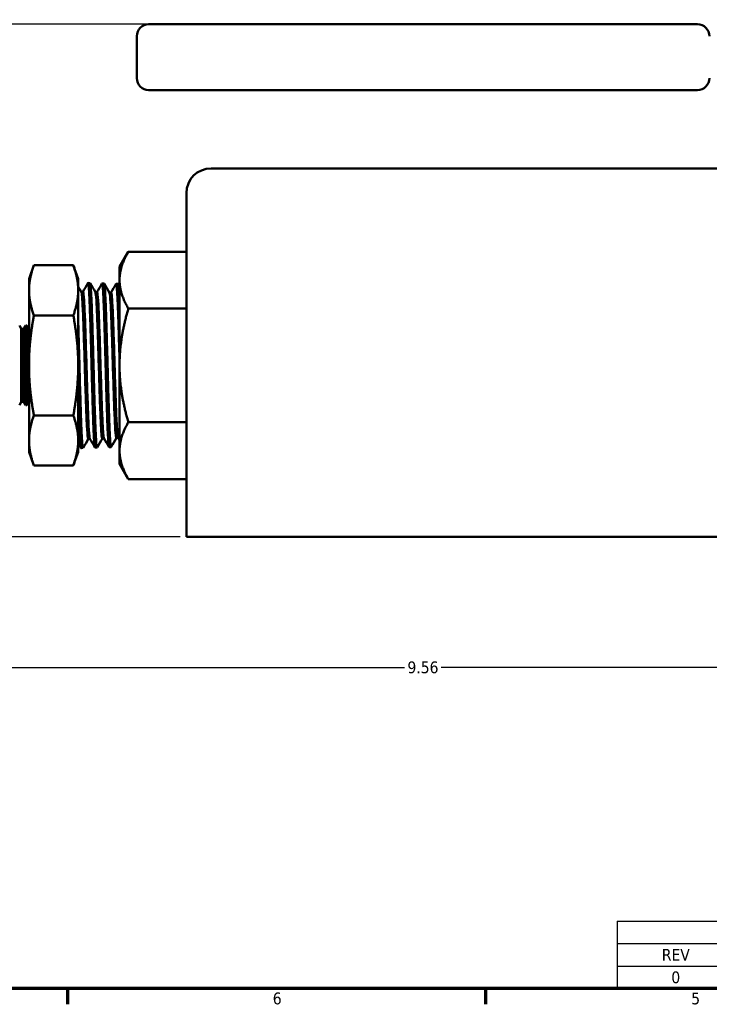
# Model space of a CAD drawing. Header units: inches. Extents: x 0.1 to 17, y 0.3 to 10.7.
# Tile 15 of 74: x 4 to 7.5, y 0.4 to 5.4. Entities that reach past the tile are written whole.
import ezdxf

# ---------------------------------------------------------------- set-up
doc = ezdxf.new("R2010")
doc.units = ezdxf.units.IN
doc.header["$LTSCALE"] = 0.5
doc.header["$MEASUREMENT"] = 0
for name, color, linetype, lineweight in [('Border (ANSI)', 7, 'Continuous', 70), ('Dimension (ANSI)', 7, 'Continuous', 25), ('Symbol (ANSI)', 7, 'Continuous', 25), ('Visible (ANSI)', 7, 'Continuous', 50)]:
    doc.layers.add(name, color=color, linetype=linetype, lineweight=lineweight)
doc.styles.add('Note Text (ANSI)', font='tahoma.ttf')
doc.dimstyles.new('Default (ANSI)', dxfattribs={"dimscale": 0.5, "dimtxt": 0.12, "dimasz": 0.098425, "dimexe": 0.125, "dimexo": 0.0625, "dimgap": 0.031496, "dimtad": 0, "dimtih": 1, "dimtoh": 1, "dimrnd": 1e-08, "dimzin": 4, "dimdsep": 46, "dimtxsty": 'Note Text (ANSI)', "dimcen": 0.09, "dimdle": 0.393701, "dimclrd": 256, "dimclre": 256, "dimclrt": 256, "dimadec": 0, "dimazin": 1, "dimtfac": 1, "dimtofl": 0, "dimtmove": 0, "dimatfit": 3, "dimfxl": 1, "dimtolj": 1, "dimtzin": 4, "dimlwd": -1, "dimlwe": -1, "dimarcsym": 0})

# ---------------------------------------------------------------- blocks, each defined once
blk = doc.blocks.new('Borders Default Border')
at = {"layer": 'Border (ANSI)'}
for p, q in [((8.5, 1), (8.5, 0.84)), ((12.75, 1), (12.75, 0.84))]:
    blk.add_line(p, q, dxfattribs=at)
at = {"layer": 'Border (ANSI)', "flags": 128}
blk.add_lwpolyline([(0.5, 1), (0.5, 21), (33.5, 21), (33.5, 1), (0.5, 1)], dxfattribs=at)
at = {"layer": 'Border (ANSI)', "char_height": 0.12, "attachment_point": 7, "style": 'Note Text (ANSI)'}
for s, insert in [('6', (10.5867, 0.8375)), ('5', (14.8399, 0.8375))]:
    blk.add_mtext(s, dxfattribs=dict(at, insert=insert))
blk = doc.blocks.new('*D6')
at = {"layer": 'Defpoints', "color": 0, "transparency": 16777216}
for p in [(1.2746, 3.3897), (10.8359, 3.0971), (1.2746, 2.1298)]:
    blk.add_point(p, dxfattribs=at)
at = {"layer": 'Dimension (ANSI)', "transparency": 16777216}
for p, q in [((1.2746, 3.3584), (1.2746, 2.0673)), ((10.8359, 3.0659), (10.8359, 2.0673)), ((1.3238, 2.1298), (5.9621, 2.1298)), ((10.7866, 2.1298), (6.1483, 2.1298))]:
    blk.add_line(p, q, dxfattribs=at)
for points in [[(1.3238, 2.138), (1.3238, 2.1216), (1.2746, 2.1298)], [(10.7866, 2.138), (10.7866, 2.1216), (10.8359, 2.1298)]]:
    blk.add_solid(points, dxfattribs=at)
at = {"layer": 'Dimension (ANSI)', "transparency": 16777216, "insert": (5.9778, 2.161), "char_height": 0.06, "attachment_point": 1, "style": 'Note Text (ANSI)'}
blk.add_mtext('\\A1;9.56', dxfattribs=at)
blk = doc.blocks.new('*D8')
at = {"layer": 'Defpoints', "color": 0, "transparency": 16777216}
for p in [(0.76, 5.3959), (4.9849, 5.3959), (4.8545, 2.7939)]:
    blk.add_point(p, dxfattribs=at)
at = {"layer": 'Dimension (ANSI)', "transparency": 16777216}
for p, q in [((4.9536, 5.3959), (0.6975, 5.3959)), ((0.76, 5.3467), (0.76, 4.1419)), ((0.76, 2.8431), (0.76, 4.0479)), ((4.8233, 2.7939), (0.6975, 2.7939))]:
    blk.add_line(p, q, dxfattribs=at)
for points in [[(0.7518, 5.3467), (0.7682, 5.3467), (0.76, 5.3959)], [(0.7518, 2.8431), (0.7682, 2.8431), (0.76, 2.7939)]]:
    blk.add_solid(points, dxfattribs=at)
at = {"layer": 'Dimension (ANSI)', "transparency": 16777216, "insert": (0.6838, 4.1262), "char_height": 0.06, "attachment_point": 1, "style": 'Note Text (ANSI)'}
blk.add_mtext('\\A1;2.60', dxfattribs=at)
blk = doc.blocks.new('REVISION HISTORY')
at = {"layer": 'Symbol (ANSI)'}
for p, q in [((14.0857, 1.6858), (23.25, 1.6858)), ((14.0857, 1.6858), (14.0857, 1.4572)), ((23.25, 1.6858), (23.25, 1.4572)), ((14.0857, 1.4572), (23.25, 1.4572)), ((14.0857, 1.4572), (14.0857, 1.2286)), ((15.2668, 1.4572), (15.2668, 1.2286)), ((20.8878, 1.4572), (20.8878, 1.2286)), ((22.0689, 1.4572), (22.0689, 1.2286)), ((23.25, 1.4572), (23.25, 1.2286)), ((14.0857, 1.2286), (23.25, 1.2286)), ((14.0857, 1.2286), (14.0857, 1)), ((15.2668, 1.2286), (15.2668, 1)), ((20.8878, 1.2286), (20.8878, 1)), ((22.0689, 1.2286), (22.0689, 1)), ((23.25, 1.2286), (23.25, 1)), ((14.0857, 1), (23.25, 1))]:
    blk.add_line(p, q, dxfattribs=at)
at = {"layer": 'Symbol (ANSI)', "char_height": 0.12, "attachment_point": 7, "style": 'Note Text (ANSI)'}
for s, insert in [('REVISION HISTORY', (17.9476, 1.5089)), ('REV', (14.5408, 1.2829)), ('DESCRIPTION', (17.5716, 1.2804)), ('DATE', (21.2904, 1.2829)), ('APPROVED', (22.2571, 1.2804)), ('0', (14.6378, 1.0518)), ('3/20/2020', (21.1077, 1.0386))]:
    blk.add_mtext(s, dxfattribs=dict(at, insert=insert))

msp = doc.modelspace()

# ---------------------------------------------------------------- linework, layer by layer
at = {"layer": 'Visible (ANSI)'}
for p, q in [((4.9849, 5.3959), (4.6624, 5.3959)), ((4.9849, 5.3959), (7.452, 5.3959)), ((4.6024, 5.3359), (4.6024, 5.1217)), ((4.6624, 5.0617), (4.9849, 5.0617)), ((7.452, 5.0617), (4.9849, 5.0617)), ((9.5395, 4.6639), (4.9795, 4.6639)), ((4.8545, 2.7939), (4.8545, 4.5389)), ((4.5145, 4.1639), (4.5592, 4.2413)), ((4.5592, 4.2413), (4.8545, 4.2413)), ((4.0545, 4.1039), (4.0793, 4.172)), ((4.2797, 4.172), (4.0793, 4.172)), ((4.3045, 4.1039), (4.2797, 4.172)), ((4.5145, 4.1639), (4.5145, 4.0969)), ((4.0545, 4.045), (4.0545, 4.1039)), ((4.3045, 4.045), (4.3045, 4.1039)), ((4.3645, 4.0821), (4.3545, 4.0824)), ((4.4359, 4.0798), (4.4259, 4.0801)), ((4.5073, 4.0776), (4.4973, 4.0779)), ((4.5145, 4.0969), (4.5145, 3.6639)), ((4.0545, 4.045), (4.0545, 3.6639)), ((4.3045, 3.6639), (4.3045, 4.045)), ((4.3201, 4.0379), (4.3288, 4.0379)), ((4.3916, 4.0356), (4.4002, 4.0356)), ((4.463, 4.0334), (4.4716, 4.0334)), ((4.5592, 3.9526), (4.8545, 3.9526)), ((4.2797, 3.918), (4.0793, 3.918)), ((4.0153, 3.8511), (4.007, 3.8664)), ((4.0153, 3.4768), (4.0153, 3.8511)), ((4.0263, 3.8479), (4.0153, 3.8511)), ((4.0263, 3.8479), (4.0378, 3.8664)), ((4.0378, 3.4614), (4.0378, 3.8664)), ((4.0378, 3.8664), (4.0434, 3.8664)), ((4.0434, 3.8664), (4.0434, 3.4614)), ((4.0545, 3.8458), (4.0434, 3.8664)), ((4.0263, 3.8479), (4.0263, 3.48)), ((4.0545, 3.2829), (4.0545, 3.6639)), ((4.3045, 3.2829), (4.3045, 3.6639)), ((4.5145, 3.6639), (4.5145, 3.2309)), ((4.0153, 3.4768), (4.007, 3.4614)), ((4.0263, 3.48), (4.0153, 3.4768)), ((4.0263, 3.48), (4.0378, 3.4614)), ((4.0378, 3.4614), (4.0434, 3.4614)), ((4.0545, 3.482), (4.0434, 3.4614)), ((4.2797, 3.4099), (4.0793, 3.4099)), ((4.5592, 3.3752), (4.8545, 3.3752)), ((4.0545, 3.2239), (4.0545, 3.2829)), ((4.3045, 3.2239), (4.3045, 3.2829)), ((4.3556, 3.2911), (4.3642, 3.2911)), ((4.427, 3.2933), (4.4356, 3.2933)), ((4.4984, 3.2956), (4.507, 3.2956)), ((4.0545, 3.2239), (4.0793, 3.1559)), ((4.3045, 3.2239), (4.2797, 3.1559)), ((4.3288, 3.2447), (4.3188, 3.2444)), ((4.4002, 3.2469), (4.3902, 3.2466)), ((4.4716, 3.2491), (4.4616, 3.2488)), ((4.5145, 3.2309), (4.5145, 3.1639)), ((4.2797, 3.1559), (4.0793, 3.1559)), ((4.5145, 3.1639), (4.5592, 3.0866)), ((4.5592, 3.0866), (4.8545, 3.0866)), ((4.8545, 2.7939), (9.5395, 2.7939))]:
    msp.add_line(p, q, dxfattribs=at)
for centre, radius, start, end in [((4.6624, 5.3359), 0.06, 90, 180), ((7.452, 5.3359), 0.06, 0, 90), ((4.6624, 5.1217), 0.06, 180, 270), ((7.452, 5.1217), 0.06, 270, 0), ((4.9795, 4.5389), 0.125, 90, 180)]:
    msp.add_arc(centre, radius, start, end, dxfattribs=at)
for points, weights in [([(4.5145, 4.0969), (4.5145, 4.1639), (4.5592, 4.2413)], [2.80024178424, 2.80024178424, 2.59919346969]), ([(4.0545, 4.045), (4.0545, 4.1039), (4.0793, 4.172)], [1.90345199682, 1.90345199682, 1.76679029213]), ([(4.2797, 4.172), (4.3045, 4.1039), (4.3045, 4.045)], [1.76679029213, 1.90345199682, 1.90345199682]), ([(4.5592, 3.9526), (4.5145, 4.0299), (4.5145, 4.0969)], [2.59919346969, 2.80024178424, 2.80024178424]), ([(4.0793, 3.918), (4.0545, 3.986), (4.0545, 4.045)], [1.76679029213, 1.90345199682, 1.90345199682]), ([(4.3045, 4.045), (4.3045, 3.986), (4.2797, 3.918)], [1.90345199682, 1.90345199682, 1.76679029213]), ([(4.5145, 3.6639), (4.5145, 3.7979), (4.5592, 3.9526)], [2.80024178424, 2.80024178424, 2.59919346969]), ([(4.0545, 3.6639), (4.0545, 3.7818), (4.0793, 3.918)], [1.90345199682, 1.90345199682, 1.76679029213]), ([(4.3045, 3.6639), (4.3045, 3.7818), (4.2797, 3.918)], [1.90345199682, 1.90345199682, 1.76679029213]), ([(4.0793, 3.4099), (4.0545, 3.546), (4.0545, 3.6639)], [1.76679029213, 1.90345199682, 1.90345199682]), ([(4.2797, 3.4099), (4.3045, 3.546), (4.3045, 3.6639)], [1.76679029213, 1.90345199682, 1.90345199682]), ([(4.5592, 3.3752), (4.5145, 3.5299), (4.5145, 3.6639)], [2.59919346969, 2.80024178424, 2.80024178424]), ([(4.0545, 3.2829), (4.0545, 3.3418), (4.0793, 3.4099)], [1.90345199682, 1.90345199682, 1.76679029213]), ([(4.3045, 3.2829), (4.3045, 3.3418), (4.2797, 3.4099)], [1.90345199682, 1.90345199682, 1.76679029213]), ([(4.5145, 3.2309), (4.5145, 3.2979), (4.5592, 3.3752)], [2.80024178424, 2.80024178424, 2.59919346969]), ([(4.0793, 3.1559), (4.0545, 3.2239), (4.0545, 3.2829)], [1.76679029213, 1.90345199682, 1.90345199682]), ([(4.2797, 3.1559), (4.3045, 3.2239), (4.3045, 3.2829)], [1.76679029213, 1.90345199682, 1.90345199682]), ([(4.5592, 3.0866), (4.5145, 3.1639), (4.5145, 3.2309)], [2.59919346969, 2.80024178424, 2.80024178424])]:
    msp.add_rational_spline(points, weights, degree=2, dxfattribs=at)
for points in [[(4.3045, 4.0649), (4.3098, 4.0557), (4.3151, 4.0465), (4.3204, 4.0374)], [(4.3285, 4.0379), (4.337, 4.0525), (4.3454, 4.0672), (4.3539, 4.0819)], [(4.365, 4.0816), (4.374, 4.0661), (4.3829, 4.0506), (4.3919, 4.0351)], [(4.3999, 4.0356), (4.4084, 4.0503), (4.4169, 4.065), (4.4254, 4.0797)], [(4.4364, 4.0794), (4.4454, 4.0639), (4.4543, 4.0484), (4.4633, 4.0329)], [(4.4713, 4.0334), (4.4798, 4.0481), (4.4883, 4.0628), (4.4968, 4.0775)], [(4.5079, 4.0771), (4.5101, 4.0733), (4.5123, 4.0695), (4.5145, 4.0657)], [(4.3182, 3.2448), (4.3137, 3.2527), (4.3091, 3.2606), (4.3045, 3.2686)], [(4.3559, 3.2911), (4.347, 3.2758), (4.3381, 3.2605), (4.3293, 3.2451)], [(4.3896, 3.2471), (4.3811, 3.2619), (4.3725, 3.2768), (4.3639, 3.2916)], [(4.4273, 3.2933), (4.4184, 3.278), (4.4096, 3.2627), (4.4007, 3.2474)], [(4.4611, 3.2493), (4.4525, 3.2641), (4.4439, 3.279), (4.4353, 3.2938)], [(4.4987, 3.2956), (4.4899, 3.2802), (4.481, 3.2649), (4.4722, 3.2496)], [(4.5145, 3.2826), (4.5119, 3.2871), (4.5093, 3.2916), (4.5067, 3.2961)]]:
    msp.add_open_spline(points, degree=3, dxfattribs=at)
for points, knots in [([(4.3539, 4.0819), (4.3541, 4.0822), (4.3542, 4.0823), (4.3549, 4.0825), (4.3554, 4.0813), (4.3564, 4.0767), (4.3569, 4.0734), (4.3577, 4.0662), (4.358, 4.0629), (4.3585, 4.0559), (4.3588, 4.0525), (4.3595, 4.0419), (4.36, 4.0341), (4.3609, 4.0175), (4.3613, 4.0089), (4.3623, 3.9874), (4.3628, 3.9742), (4.3637, 3.9513), (4.364, 3.9424), (4.3648, 3.9215), (4.3652, 3.9095), (4.3664, 3.8732), (4.3672, 3.8479), (4.3681, 3.8174), (4.3682, 3.8132), (4.3686, 3.7982), (4.3689, 3.7872), (4.3697, 3.7612), (4.3701, 3.7461), (4.3713, 3.7018), (4.3721, 3.6723), (4.373, 3.6385), (4.3731, 3.6342), (4.3736, 3.6179), (4.3739, 3.6058), (4.3747, 3.579), (4.3751, 3.5643), (4.3763, 3.5224), (4.377, 3.4958), (4.3779, 3.4666), (4.378, 3.4627), (4.3785, 3.4492), (4.3788, 3.4398), (4.3796, 3.4151), (4.3801, 3.4002), (4.3811, 3.3721), (4.3816, 3.359), (4.3824, 3.34), (4.3827, 3.3335), (4.3832, 3.3217), (4.3835, 3.3164), (4.3842, 3.3033), (4.3846, 3.296), (4.3854, 3.2825), (4.3859, 3.2763), (4.3867, 3.2652), (4.3872, 3.2605), (4.3878, 3.2558), (4.3879, 3.2549), (4.3883, 3.2518), (4.3887, 3.2501), (4.3894, 3.2474), (4.3898, 3.2466), (4.3902, 3.2466)], [-42.072966, -42.072966, -42.072966, -42.072966, -42.029129, -42.029129, -41.886199, -41.886199, -41.753347, -41.753347, -41.666427, -41.666427, -41.592875, -41.592875, -41.461271, -41.461271, -41.341874, -41.341874, -41.187598, -41.187598, -41.09522, -41.09522, -40.980277, -40.980277, -40.762633, -40.762633, -40.728766, -40.728766, -40.640557, -40.640557, -40.523046, -40.523046, -40.298168, -40.298168, -40.265414, -40.265414, -40.173017, -40.173017, -40.058037, -40.058037, -39.840436, -39.840436, -39.806591, -39.806591, -39.722513, -39.722513, -39.578988, -39.578988, -39.435772, -39.435772, -39.356158, -39.356158, -39.283757, -39.283757, -39.169953, -39.169953, -39.049582, -39.049582, -38.919377, -38.919377, -38.885447, -38.885447, -38.796944, -38.796944, -38.68406, -38.68406, -38.68406, -38.68406]), ([(4.4007, 3.2474), (4.4007, 3.2472), (4.4006, 3.2471), (4.4002, 3.2467), (4.3998, 3.247), (4.399, 3.2489), (4.3984, 3.2514), (4.3975, 3.2584), (4.397, 3.2627), (4.3962, 3.2719), (4.3959, 3.2763), (4.3952, 3.2861), (4.3949, 3.2914), (4.394, 3.3062), (4.3935, 3.3164), (4.3925, 3.3375), (4.3921, 3.3483), (4.3913, 3.3683), (4.391, 3.3772), (4.3903, 3.3955), (4.39, 3.4049), (4.3891, 3.4298), (4.3886, 3.4458), (4.3876, 3.4772), (4.3872, 3.4924), (4.3864, 3.5196), (4.386, 3.5312), (4.3854, 3.5547), (4.385, 3.5664), (4.3842, 3.5969), (4.3836, 3.6158), (4.3827, 3.6516), (4.3822, 3.6684), (4.3814, 3.6976), (4.3811, 3.71), (4.3804, 3.7343), (4.3801, 3.7462), (4.3792, 3.7765), (4.3787, 3.7948), (4.3777, 3.8283), (4.3773, 3.8437), (4.3765, 3.8696), (4.3762, 3.8803), (4.3755, 3.9009), (4.3752, 3.9108), (4.3743, 3.9354), (4.3738, 3.9496), (4.3728, 3.9747), (4.3724, 3.9858), (4.3716, 4.0035), (4.3712, 4.0107), (4.3706, 4.0238), (4.3702, 4.0298), (4.3694, 4.0441), (4.3689, 4.0517), (4.3679, 4.0637), (4.3674, 4.0683), (4.3666, 4.0747), (4.3663, 4.0769), (4.3656, 4.0801), (4.3653, 4.0811), (4.3648, 4.0819), (4.3646, 4.0821), (4.3645, 4.0821)], [-9.000456, -9.000456, -9.000456, -9.000456, -8.977245, -8.977245, -8.884605, -8.884605, -8.740174, -8.740174, -8.611836, -8.611836, -8.517583, -8.517583, -8.425015, -8.425015, -8.280353, -8.280353, -8.151999, -8.151999, -8.057738, -8.057738, -7.965241, -7.965241, -7.820412, -7.820412, -7.69208, -7.69208, -7.597741, -7.597741, -7.50537, -7.50537, -7.360378, -7.360378, -7.232125, -7.232125, -7.137606, -7.137606, -7.045436, -7.045436, -6.900202, -6.900202, -6.772054, -6.772054, -6.677307, -6.677307, -6.585368, -6.585368, -6.439858, -6.439858, -6.311823, -6.311823, -6.216829, -6.216829, -6.125128, -6.125128, -5.979332, -5.979332, -5.85141, -5.85141, -5.756164, -5.756164, -5.664696, -5.664696, -5.61889, -5.61889, -5.61889, -5.61889]), ([(4.4254, 4.0797), (4.4257, 4.0803), (4.4261, 4.0803), (4.4268, 4.079), (4.4271, 4.078), (4.4276, 4.0754), (4.4279, 4.0739), (4.4285, 4.0692), (4.429, 4.0655), (4.4298, 4.0562), (4.4302, 4.0506), (4.4311, 4.0372), (4.4316, 4.0292), (4.4322, 4.0181), (4.4323, 4.0157), (4.4327, 4.0074), (4.433, 4.0011), (4.4338, 3.9831), (4.4344, 3.9707), (4.4354, 3.9445), (4.4359, 3.9307), (4.4366, 3.9077), (4.4369, 3.8989), (4.4375, 3.8819), (4.4377, 3.8738), (4.4384, 3.8525), (4.4388, 3.8391), (4.4397, 3.8107), (4.4401, 3.7958), (4.441, 3.7642), (4.4415, 3.7475), (4.442, 3.7262), (4.4422, 3.7218), (4.4426, 3.7068), (4.4429, 3.6962), (4.4437, 3.6671), (4.4442, 3.6486), (4.4451, 3.6144), (4.4456, 3.5988), (4.4463, 3.571), (4.4467, 3.5587), (4.4473, 3.5375), (4.4475, 3.5284), (4.4483, 3.5029), (4.4488, 3.4869), (4.4497, 3.4574), (4.4501, 3.444), (4.4511, 3.4143), (4.4516, 3.3984), (4.4525, 3.374), (4.4529, 3.3649), (4.4537, 3.3463), (4.4541, 3.337), (4.4552, 3.3135), (4.4558, 3.3005), (4.4567, 3.2862), (4.457, 3.283), (4.4575, 3.2749), (4.4579, 3.2705), (4.4587, 3.2625), (4.4591, 3.259), (4.4601, 3.252), (4.4607, 3.2496), (4.4614, 3.2489), (4.4615, 3.2488), (4.4616, 3.2488)], [-35.40516, -35.40516, -35.40516, -35.40516, -35.300217, -35.300217, -35.217973, -35.217973, -35.146598, -35.146598, -35.032735, -35.032735, -34.911857, -34.911857, -34.780923, -34.780923, -34.746937, -34.746937, -34.663752, -34.663752, -34.520824, -34.520824, -34.38206, -34.38206, -34.299725, -34.299725, -34.22792, -34.22792, -34.114101, -34.114101, -33.993303, -33.993303, -33.862776, -33.862776, -33.828842, -33.828842, -33.747727, -33.747727, -33.606402, -33.606402, -33.486188, -33.486188, -33.390071, -33.390071, -33.316973, -33.316973, -33.183039, -33.183039, -33.063484, -33.063484, -32.909189, -32.909189, -32.810757, -32.810757, -32.698253, -32.698253, -32.505527, -32.505527, -32.445292, -32.445292, -32.344101, -32.344101, -32.234129, -32.234129, -32.062887, -32.062887, -32.032619, -32.032619, -32.032619, -32.032619]), ([(4.4722, 3.2496), (4.4721, 3.2495), (4.472, 3.2494), (4.4715, 3.2488), (4.471, 3.2494), (4.4702, 3.2521), (4.4699, 3.2538), (4.4692, 3.2583), (4.4689, 3.2611), (4.468, 3.2694), (4.4675, 3.2756), (4.4665, 3.2896), (4.4661, 3.2971), (4.4653, 3.3118), (4.465, 3.3185), (4.4643, 3.3328), (4.4639, 3.3404), (4.4631, 3.3604), (4.4626, 3.3734), (4.4616, 3.3998), (4.4611, 3.413), (4.4604, 3.4369), (4.46, 3.4474), (4.4593, 3.4687), (4.459, 3.4797), (4.4581, 3.5077), (4.4576, 3.5251), (4.4567, 3.559), (4.4562, 3.5754), (4.4554, 3.6041), (4.4551, 3.6164), (4.4544, 3.6409), (4.4541, 3.6532), (4.4532, 3.6841), (4.4527, 3.7027), (4.4517, 3.7378), (4.4513, 3.7544), (4.4505, 3.7826), (4.4502, 3.7944), (4.4495, 3.8175), (4.4491, 3.8289), (4.4483, 3.8569), (4.4478, 3.8732), (4.4468, 3.9031), (4.4464, 3.9167), (4.4456, 3.9392), (4.4452, 3.9483), (4.4445, 3.9658), (4.4442, 3.9741), (4.4434, 3.994), (4.4428, 4.0051), (4.4419, 4.0241), (4.4414, 4.0323), (4.4406, 4.0448), (4.4403, 4.0496), (4.4396, 4.0582), (4.4393, 4.0619), (4.4384, 4.0701), (4.4379, 4.0738), (4.4369, 4.0784), (4.4365, 4.0796), (4.436, 4.0798), (4.436, 4.0798), (4.4359, 4.0798)], [-15.636204, -15.636204, -15.636204, -15.636204, -15.615409, -15.615409, -15.487282, -15.487282, -15.393202, -15.393202, -15.299489, -15.299489, -15.158397, -15.158397, -15.030289, -15.030289, -14.93614, -14.93614, -14.842553, -14.842553, -14.701116, -14.701116, -14.572973, -14.572973, -14.47885, -14.47885, -14.38531, -14.38531, -14.243703, -14.243703, -14.115557, -14.115557, -14.021403, -14.021403, -13.927957, -13.927957, -13.786075, -13.786075, -13.657906, -13.657906, -13.563756, -13.563756, -13.470375, -13.470375, -13.328282, -13.328282, -13.200103, -13.200103, -13.105935, -13.105935, -13.012636, -13.012636, -12.870294, -12.870294, -12.742097, -12.742097, -12.647924, -12.647924, -12.554697, -12.554697, -12.412129, -12.412129, -12.283918, -12.283918, -12.274093, -12.274093, -12.274093, -12.274093]), ([(4.4968, 4.0775), (4.4971, 4.0779), (4.4974, 4.078), (4.4981, 4.0773), (4.4985, 4.0761), (4.4996, 4.0708), (4.5002, 4.0652), (4.5011, 4.055), (4.5013, 4.0523), (4.5019, 4.0445), (4.5023, 4.039), (4.5031, 4.0265), (4.5035, 4.0193), (4.5043, 4.0029), (4.5047, 3.9937), (4.5055, 3.9756), (4.5058, 3.967), (4.5065, 3.9512), (4.5067, 3.9442), (4.5074, 3.9258), (4.5078, 3.914), (4.5087, 3.8887), (4.5091, 3.875), (4.51, 3.8456), (4.5105, 3.8297), (4.5111, 3.8093), (4.5112, 3.8051), (4.5116, 3.7907), (4.5119, 3.7805), (4.5127, 3.755), (4.5131, 3.7396), (4.5139, 3.7126), (4.5142, 3.701), (4.5145, 3.6894)], [-28.769494, -28.769494, -28.769494, -28.769494, -28.689952, -28.689952, -28.577453, -28.577453, -28.386428, -28.386428, -28.325786, -28.325786, -28.223809, -28.223809, -28.114064, -28.114064, -27.994367, -27.994367, -27.896667, -27.896667, -27.823418, -27.823418, -27.709298, -27.709298, -27.586857, -27.586857, -27.453755, -27.453755, -27.419575, -27.419575, -27.337805, -27.337805, -27.218098, -27.218098, -27.129371, -27.129371, -27.129371, -27.129371]), ([(4.5145, 3.9984), (4.5142, 4.005), (4.5139, 4.0112), (4.5132, 4.0243), (4.5128, 4.031), (4.5119, 4.0449), (4.5114, 4.0517), (4.5105, 4.0624), (4.51, 4.0666), (4.5092, 4.0726), (4.5088, 4.0747), (4.508, 4.0771), (4.5077, 4.0776), (4.5073, 4.0776)], [-19.5507387, -19.5507387, -19.5507387, -19.5507387, -19.4654052, -19.4654052, -19.3592622, -19.3592622, -19.2200328, -19.2200328, -19.0946294, -19.0946294, -18.9825512, -18.9825512, -18.8909895, -18.8909895, -18.8909895, -18.8909895]), ([(4.3556, 3.2911), (4.3549, 3.2911), (4.3542, 3.293), (4.3519, 3.306), (4.3503, 3.327), (4.347, 3.3887), (4.3454, 3.4292), (4.3421, 3.5224), (4.3404, 3.575), (4.3371, 3.6825), (4.3355, 3.7374), (4.3322, 3.8393), (4.3306, 3.8863), (4.3273, 3.9637), (4.3256, 3.9941), (4.3228, 4.0272), (4.3216, 4.0353), (4.3204, 4.0374)], [0.84843924, 0.84843924, 0.84843924, 0.84843924, 0.8515625, 0.8515625, 0.859375, 0.859375, 0.8671875, 0.8671875, 0.875, 0.875, 0.8828125, 0.8828125, 0.890625, 0.890625, 0.8984375, 0.8984375, 0.90405798, 0.90405798, 0.90405798, 0.90405798]), ([(4.3639, 3.2916), (4.3634, 3.2924), (4.363, 3.2941), (4.3609, 3.306), (4.3592, 3.327), (4.3559, 3.3887), (4.3543, 3.4292), (4.351, 3.5224), (4.3494, 3.575), (4.3461, 3.6825), (4.3444, 3.7374), (4.3411, 3.8393), (4.3395, 3.8863), (4.3362, 3.9637), (4.3346, 3.9941), (4.3315, 4.0296), (4.3302, 4.0379), (4.3288, 4.0379)], [0.84939402, 0.84939402, 0.84939402, 0.84939402, 0.8515625, 0.8515625, 0.859375, 0.859375, 0.8671875, 0.8671875, 0.875, 0.875, 0.8828125, 0.8828125, 0.890625, 0.890625, 0.8984375, 0.8984375, 0.90500547, 0.90500547, 0.90500547, 0.90500547]), ([(4.427, 3.2933), (4.4255, 3.2933), (4.4241, 3.3024), (4.421, 3.34), (4.4194, 3.3709), (4.4161, 3.4491), (4.4144, 3.4962), (4.4111, 3.5981), (4.4095, 3.6528), (4.4062, 3.7595), (4.4046, 3.8115), (4.4013, 3.9032), (4.3996, 3.9429), (4.3963, 4.0027), (4.3947, 4.0228), (4.3927, 4.0331), (4.3923, 4.0344), (4.3919, 4.0351)], [0.73530166, 0.73530166, 0.73530166, 0.73530166, 0.7421875, 0.7421875, 0.75, 0.75, 0.7578125, 0.7578125, 0.765625, 0.765625, 0.7734375, 0.7734375, 0.78125, 0.78125, 0.7890625, 0.7890625, 0.79090794, 0.79090794, 0.79090794, 0.79090794]), ([(4.4353, 3.2938), (4.4341, 3.296), (4.4328, 3.3048), (4.4299, 3.34), (4.4283, 3.3709), (4.425, 3.4491), (4.4234, 3.4962), (4.4201, 3.5981), (4.4184, 3.6528), (4.4151, 3.7595), (4.4135, 3.8115), (4.4102, 3.9032), (4.4086, 3.9429), (4.4053, 4.0027), (4.4036, 4.0228), (4.4014, 4.0341), (4.4008, 4.0356), (4.4002, 4.0356)], [0.73625534, 0.73625534, 0.73625534, 0.73625534, 0.7421875, 0.7421875, 0.75, 0.75, 0.7578125, 0.7578125, 0.765625, 0.765625, 0.7734375, 0.7734375, 0.78125, 0.78125, 0.7890625, 0.7890625, 0.79186442, 0.79186442, 0.79186442, 0.79186442]), ([(4.4984, 3.2956), (4.4978, 3.2956), (4.4972, 3.297), (4.495, 3.3083), (4.4934, 3.3282), (4.4901, 3.3875), (4.4884, 3.4269), (4.4851, 3.518), (4.4835, 3.5697), (4.4802, 3.6757), (4.4786, 3.7301), (4.4753, 3.8314), (4.4736, 3.8783), (4.4703, 3.9561), (4.4687, 3.9869), (4.4658, 4.0219), (4.4646, 4.0308), (4.4633, 4.0329)], [0.62219716, 0.62219716, 0.62219716, 0.62219716, 0.625, 0.625, 0.6328125, 0.6328125, 0.640625, 0.640625, 0.6484375, 0.6484375, 0.65625, 0.65625, 0.6640625, 0.6640625, 0.671875, 0.671875, 0.67780317, 0.67780317, 0.67780317, 0.67780317]), ([(4.5067, 3.2961), (4.5063, 3.2967), (4.506, 3.2981), (4.5039, 3.3083), (4.5023, 3.3282), (4.499, 3.3875), (4.4974, 3.4269), (4.4941, 3.518), (4.4924, 3.5697), (4.4891, 3.6757), (4.4875, 3.7301), (4.4842, 3.8314), (4.4826, 3.8783), (4.4793, 3.9561), (4.4776, 3.9869), (4.4745, 4.0244), (4.4731, 4.0334), (4.4716, 4.0334)], [0.62316206, 0.62316206, 0.62316206, 0.62316206, 0.625, 0.625, 0.6328125, 0.6328125, 0.640625, 0.640625, 0.6484375, 0.6484375, 0.65625, 0.65625, 0.6640625, 0.6640625, 0.671875, 0.671875, 0.67875993, 0.67875993, 0.67875993, 0.67875993]), ([(4.3293, 3.2451), (4.3288, 3.2444), (4.3284, 3.2446), (4.3275, 3.247), (4.327, 3.2492), (4.326, 3.2567), (4.3254, 3.2628), (4.3242, 3.2779), (4.3236, 3.2868), (4.3226, 3.3052), (4.3221, 3.3143), (4.321, 3.3375), (4.3204, 3.3522), (4.3192, 3.3831), (4.3187, 3.3991), (4.3176, 3.4299), (4.3172, 3.4442), (4.3161, 3.4788), (4.3155, 3.4994), (4.3143, 3.5403), (4.3137, 3.5606), (4.3127, 3.5977), (4.3123, 3.6145), (4.3112, 3.6543), (4.3106, 3.6773), (4.3094, 3.7177), (4.309, 3.735), (4.308, 3.7725), (4.3074, 3.7925), (4.3061, 3.8387), (4.3053, 3.8642), (4.3045, 3.8883)], [-2.325696, -2.325696, -2.325696, -2.325696, -2.198951, -2.198951, -2.070778, -2.070778, -1.898771, -1.898771, -1.737656, -1.737656, -1.60827, -1.60827, -1.436192, -1.436192, -1.275527, -1.275527, -1.145569, -1.145569, -0.973458, -0.973458, -0.813363, -0.813363, -0.68429, -0.68429, -0.509229, -0.509229, -0.375666, -0.375666, -0.2168, -0.2168, -0.000001, -0.000001, -0.000001, -0.000001]), ([(4.3045, 3.533), (4.305, 3.5163), (4.3055, 3.4999), (4.3064, 3.4701), (4.3068, 3.4566), (4.3077, 3.4276), (4.3082, 3.4124), (4.3089, 3.3924), (4.3091, 3.3869), (4.3096, 3.3743), (4.3098, 3.3672), (4.3105, 3.3499), (4.3109, 3.34), (4.3121, 3.3131), (4.3129, 3.2979), (4.3138, 3.2835), (4.3139, 3.2816), (4.3144, 3.2749), (4.3147, 3.2705), (4.3155, 3.2617), (4.3159, 3.2576), (4.3171, 3.2481), (4.3178, 3.2447), (4.3187, 3.2444), (4.3187, 3.2444), (4.3188, 3.2444)], [-46.704674, -46.704674, -46.704674, -46.704674, -46.570416, -46.570416, -46.453319, -46.453319, -46.311173, -46.311173, -46.255936, -46.255936, -46.180749, -46.180749, -46.064705, -46.064705, -45.8436, -45.8436, -45.809989, -45.809989, -45.716936, -45.716936, -45.601294, -45.601294, -45.381122, -45.381122, -45.367411, -45.367411, -45.367411, -45.367411])]:
    msp.add_open_spline(points, degree=3, knots=knots, dxfattribs=at)

# ---------------------------------------------------------------- block references
at = {"xscale": 0.5, "yscale": 0.5, "zscale": 0.5}
msp.add_blockref('Borders Default Border', (0, 0), dxfattribs=at)
at = {"layer": 'Symbol (ANSI)', "xscale": 0.5, "yscale": 0.5, "zscale": 0.5}
msp.add_blockref('REVISION HISTORY', (0, 0), dxfattribs=at)

# ---------------------------------------------------------------- dimensions: what is measured, and where the dimension line sits
at = {"layer": 'Dimension (ANSI)'}
for base, p1, p2, angle, override, picture, middle in [((0.76, 5.3959), (4.8545, 2.7939), (4.9849, 5.3959), 270, {"dimgap": 0.031496, "dimdec": 2, "dimtol": 0, "dimlim": 0, "dimtp": 0, "dimtm": 0, "dimtdec": 2, "dimatfit": 1}, '*D8', (0.76, 4.0949)), ((1.2746, 2.1298), (10.8359, 3.0971), (1.2746, 3.3897), 180, {"dimgap": 0.031496, "dimtih": 0, "dimtoh": 0, "dimdec": 2, "dimtol": 0, "dimlim": 0, "dimtp": 0, "dimtm": 0, "dimtdec": 2, "dimatfit": 1}, '*D6', (6.0552, 2.1298))]:
    dim = msp.add_linear_dim(base=base, p1=p1, p2=p2, angle=angle, dimstyle='Default (ANSI)', override=override, dxfattribs=at)
    dim.commit()
    dim.dimension.update_dxf_attribs({"geometry": picture, "text_midpoint": middle, "dimtype": 160})

doc.saveas('drawing.dxf')
